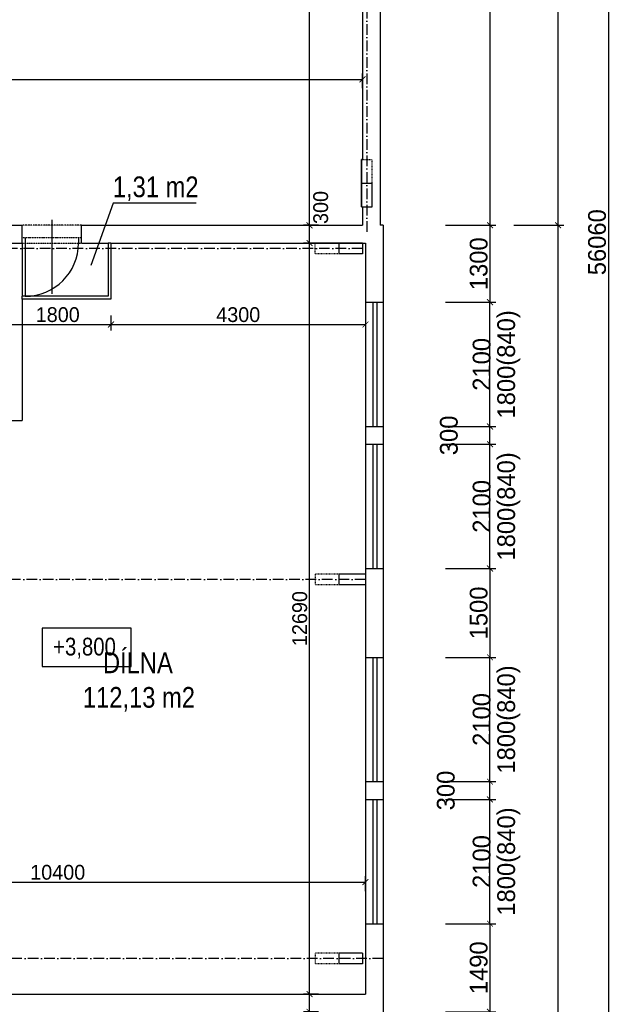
# Model space of a CAD drawing. Header units: millimetres. Extents: x -637441 to -130928, y -380379 to -53767.
# Tile 50 of 193: x -455814 to -445615, y -269380 to -252744. Entities that reach past the tile are written whole.
import ezdxf

# ---------------------------------------------------------------- set-up
doc = ezdxf.new("R2010")
doc.units = ezdxf.units.MM
doc.header["$LTSCALE"] = 10
for name, pattern in [('ACAD_ISO03W100', [30, 12, -18]), ('ACAD_ISO10W100', [18.5, 12, -3, 0.5, -3]), ('ACAD_ISO12W100', [22, 12, -3, 0.5, -3, 0.5, -3]), ('DASHDOT', [25.4, 12.7, -6.35, 0, -6.35])]:
    doc.linetypes.add(name, pattern=pattern)
for name, color, linetype in [('Kóty', 7, 'Continuous'), ('Osy', 1, 'DASHDOT'), ('POPIS', 7, 'Continuous'), ('Rozhraní materiálů', 7, 'Continuous'), ('SLABĚ', 7, 'Continuous'), ('Výplně otvorů', 7, 'Continuous'), ('ZDIVO', 6, 'Continuous')]:
    doc.layers.add(name, color=color, linetype=linetype)
doc.styles.add('NARROW', font='txt')
doc.styles.add('TGV styl', font='txt')
doc.dimstyles.new('VNITŘEK 1-200', dxfattribs={"dimtxt": 250, "dimasz": 100, "dimexe": 100, "dimexo": 250, "dimgap": 40, "dimtad": 1, "dimdec": 0, "dimzin": 0, "dimdsep": 46, "dimtxsty": 'TGV styl', "dimblk1": 'ARCHTICK', "dimblk2": 'ARCHTICK', "dimsah": 1, "dimcen": 0.09, "dimclrd": 256, "dimclre": 256, "dimclrt": 220, "dimadec": 0, "dimazin": 0, "dimtfac": 1, "dimtdec": 0, "dimtofl": 0, "dimtmove": 2, "dimatfit": 3, "dimldrblk": 'ARCHTICK', "dimfxl": 150, "dimfxlon": 1, "dimtolj": 1, "dimtzin": 0, "dimarcsym": 0})
doc.dimstyles.new('VNĚJŠEK 1-100', dxfattribs={"dimtxt": 300, "dimasz": 100, "dimexe": 100, "dimexo": 250, "dimgap": 40, "dimtad": 1, "dimdec": 0, "dimzin": 0, "dimdsep": 46, "dimtxsty": 'TGV styl', "dimblk1": 'ARCHTICK', "dimblk2": 'ARCHTICK', "dimsah": 1, "dimcen": 0.09, "dimclrd": 256, "dimclre": 256, "dimclrt": 220, "dimadec": 0, "dimazin": 0, "dimtfac": 1, "dimtdec": 0, "dimtofl": 0, "dimtmove": 2, "dimatfit": 3, "dimldrblk": 'ARCHTICK', "dimfxl": 350, "dimfxlon": 1, "dimtolj": 1, "dimtzin": 0, "dimarcsym": 0})

# ---------------------------------------------------------------- blocks, each defined once
blk = doc.blocks.new('_ArchTick')
at = {"color": 0, "const_width": 0.15}
blk.add_lwpolyline([(-0.5, -0.5), (0.5, 0.5)], dxfattribs=at)
blk = doc.blocks.new('*D359')
at = {"layer": 'DEFPOINTS', "color": 0, "ltscale": 0.35}
for p in [(-450916, -269208), (-449971, -269208), (-449971, -269508)]:
    blk.add_point(p, dxfattribs=at)
at = {"layer": 'Kóty', "lineweight": -2, "ltscale": 0.35}
for p, q in [((-450766, -269208), (-451016, -269208)), ((-450916, -269508), (-450916, -269208)), ((-450766, -269508), (-451016, -269508))]:
    blk.add_line(p, q, dxfattribs=at)
at = {"layer": 'Kóty', "lineweight": -2, "ltscale": 0.35, "xscale": 100, "yscale": 100, "zscale": 100}
for p, rotation in [((-450916, -269208), 90), ((-450916, -269508), 270)]:
    blk.add_blockref('_ArchTick', p, dxfattribs=dict(at, rotation=rotation))
at = {"layer": 'Kóty', "color": 220, "ltscale": 0.35, "insert": (-450635, -269912), "char_height": 250, "attachment_point": 5, "rotation": 90, "style": 'TGV styl'}
blk.add_mtext('\\A1;300', dxfattribs=at)
blk = doc.blocks.new('*D360')
at = {"layer": 'DEFPOINTS', "color": 0, "ltscale": 0.35}
for p in [(-450916, -256518), (-449971, -256518), (-449971, -269208)]:
    blk.add_point(p, dxfattribs=at)
at = {"layer": 'Kóty', "lineweight": -2, "ltscale": 0.35}
for p, q in [((-450766, -256518), (-451016, -256518)), ((-450916, -269208), (-450916, -256518)), ((-450766, -269208), (-451016, -269208))]:
    blk.add_line(p, q, dxfattribs=at)
at = {"layer": 'Kóty', "lineweight": -2, "ltscale": 0.35, "xscale": 100, "yscale": 100, "zscale": 100}
for p, rotation in [((-450916, -256518), 90), ((-450916, -269208), 270)]:
    blk.add_blockref('_ArchTick', p, dxfattribs=dict(at, rotation=rotation))
at = {"layer": 'Kóty', "color": 220, "ltscale": 0.35, "insert": (-451081, -262863), "char_height": 250, "attachment_point": 5, "rotation": 90, "style": 'TGV styl'}
blk.add_mtext('\\A1;12690', dxfattribs=at)
blk = doc.blocks.new('*D361')
at = {"layer": 'DEFPOINTS', "color": 0, "ltscale": 0.35}
for p in [(-450916, -256218), (-450021, -256218), (-449971, -256518)]:
    blk.add_point(p, dxfattribs=at)
at = {"layer": 'Kóty', "lineweight": -2, "ltscale": 0.35}
for p, q in [((-450766, -256218), (-451016, -256218)), ((-450916, -256518), (-450916, -256218)), ((-450766, -256518), (-451016, -256518))]:
    blk.add_line(p, q, dxfattribs=at)
at = {"layer": 'Kóty', "lineweight": -2, "ltscale": 0.35, "xscale": 100, "yscale": 100, "zscale": 100}
for p, rotation in [((-450916, -256218), 90), ((-450916, -256518), 270)]:
    blk.add_blockref('_ArchTick', p, dxfattribs=dict(at, rotation=rotation))
at = {"layer": 'Kóty', "color": 220, "ltscale": 0.35, "insert": (-450727, -255917), "char_height": 250, "attachment_point": 5, "rotation": 90, "style": 'TGV styl'}
blk.add_mtext('\\A1;300', dxfattribs=at)
blk = doc.blocks.new('*D362')
at = {"layer": 'DEFPOINTS', "color": 0, "ltscale": 0.35}
for p in [(-450916, -237908), (-450071, -237908), (-450021, -256218)]:
    blk.add_point(p, dxfattribs=at)
at = {"layer": 'Kóty', "lineweight": -2, "ltscale": 0.35}
for p, q in [((-450766, -237908), (-451016, -237908)), ((-450916, -256218), (-450916, -237908)), ((-450766, -256218), (-451016, -256218))]:
    blk.add_line(p, q, dxfattribs=at)
at = {"layer": 'Kóty', "lineweight": -2, "ltscale": 0.35, "xscale": 100, "yscale": 100, "zscale": 100}
for p, rotation in [((-450916, -237908), 90), ((-450916, -256218), 270)]:
    blk.add_blockref('_ArchTick', p, dxfattribs=dict(at, rotation=rotation))
at = {"layer": 'Kóty', "color": 220, "ltscale": 0.35, "insert": (-451081, -247063), "char_height": 250, "attachment_point": 5, "rotation": 90, "style": 'TGV styl'}
blk.add_mtext('\\A1;18310', dxfattribs=at)
blk = doc.blocks.new('*D395')
at = {"layer": 'DEFPOINTS', "color": 0, "ltscale": 0.35}
for p in [(-449971, -267316), (-460371, -269208), (-449971, -269208)]:
    blk.add_point(p, dxfattribs=at)
at = {"layer": 'Kóty', "lineweight": -2, "ltscale": 0.35}
for p, q in [((-460371, -267466), (-460371, -267216)), ((-460371, -267316), (-449971, -267316)), ((-449971, -267466), (-449971, -267216))]:
    blk.add_line(p, q, dxfattribs=at)
at = {"layer": 'Kóty', "lineweight": -2, "ltscale": 0.35, "xscale": 100, "yscale": 100, "zscale": 100, "rotation": 180}
blk.add_blockref('_ArchTick', (-460371, -267316), dxfattribs=at)
at = {"layer": 'Kóty', "lineweight": -2, "ltscale": 0.35, "xscale": 100, "yscale": 100, "zscale": 100}
blk.add_blockref('_ArchTick', (-449971, -267316), dxfattribs=at)
at = {"layer": 'Kóty', "color": 220, "ltscale": 0.35, "insert": (-455171, -267151), "char_height": 250, "attachment_point": 5, "style": 'TGV styl'}
blk.add_mtext('\\A1;10400', dxfattribs=at)
blk = doc.blocks.new('*D399')
at = {"layer": 'DEFPOINTS', "color": 0, "ltscale": 0.35}
for p in [(-456071, -256518), (-454271, -257468), (-454271, -257894)]:
    blk.add_point(p, dxfattribs=at)
at = {"layer": 'Kóty', "lineweight": -2, "ltscale": 0.35}
for p, q in [((-456071, -257744), (-456071, -257994)), ((-454271, -257744), (-454271, -257994)), ((-456071, -257894), (-454271, -257894))]:
    blk.add_line(p, q, dxfattribs=at)
at = {"layer": 'Kóty', "lineweight": -2, "ltscale": 0.35, "xscale": 100, "yscale": 100, "zscale": 100, "rotation": 180}
blk.add_blockref('_ArchTick', (-456071, -257894), dxfattribs=at)
at = {"layer": 'Kóty', "lineweight": -2, "ltscale": 0.35, "xscale": 100, "yscale": 100, "zscale": 100}
blk.add_blockref('_ArchTick', (-454271, -257894), dxfattribs=at)
at = {"layer": 'Kóty', "color": 220, "ltscale": 0.35, "insert": (-455171, -257729), "char_height": 250, "attachment_point": 5, "style": 'TGV styl'}
blk.add_mtext('\\A1;1800', dxfattribs=at)
blk = doc.blocks.new('*D400')
at = {"layer": 'DEFPOINTS', "color": 0, "ltscale": 0.35}
for p in [(-449971, -256518), (-454271, -257468), (-449971, -257894)]:
    blk.add_point(p, dxfattribs=at)
at = {"layer": 'Kóty', "lineweight": -2, "ltscale": 0.35}
for p, q in [((-454271, -257744), (-454271, -257994)), ((-449971, -257744), (-449971, -257994)), ((-454271, -257894), (-449971, -257894))]:
    blk.add_line(p, q, dxfattribs=at)
at = {"layer": 'Kóty', "lineweight": -2, "ltscale": 0.35, "xscale": 100, "yscale": 100, "zscale": 100, "rotation": 180}
blk.add_blockref('_ArchTick', (-454271, -257894), dxfattribs=at)
at = {"layer": 'Kóty', "lineweight": -2, "ltscale": 0.35, "xscale": 100, "yscale": 100, "zscale": 100}
blk.add_blockref('_ArchTick', (-449971, -257894), dxfattribs=at)
at = {"layer": 'Kóty', "color": 220, "ltscale": 0.35, "insert": (-452121, -257729), "char_height": 250, "attachment_point": 5, "style": 'TGV styl'}
blk.add_mtext('\\A1;4300', dxfattribs=at)
blk = doc.blocks.new('*D401')
at = {"layer": 'DEFPOINTS', "color": 0, "ltscale": 0.35}
for p in [(-450021, -253752), (-509871, -256068), (-450021, -256218)]:
    blk.add_point(p, dxfattribs=at)
at = {"layer": 'Kóty', "lineweight": -2, "ltscale": 0.35}
for p, q in [((-509871, -253902), (-509871, -253652)), ((-450021, -253902), (-450021, -253652)), ((-509871, -253752), (-450021, -253752))]:
    blk.add_line(p, q, dxfattribs=at)
at = {"layer": 'Kóty', "lineweight": -2, "ltscale": 0.35, "xscale": 100, "yscale": 100, "zscale": 100, "rotation": 180}
blk.add_blockref('_ArchTick', (-509871, -253752), dxfattribs=at)
at = {"layer": 'Kóty', "lineweight": -2, "ltscale": 0.35, "xscale": 100, "yscale": 100, "zscale": 100}
blk.add_blockref('_ArchTick', (-450021, -253752), dxfattribs=at)
at = {"layer": 'Kóty', "color": 220, "ltscale": 0.35, "insert": (-479281, -253585), "char_height": 250, "attachment_point": 5, "style": 'TGV styl'}
blk.add_mtext('\\A1;59850', dxfattribs=at)
blk = doc.blocks.new('*D466')
at = {"layer": 'DEFPOINTS', "color": 0, "ltscale": 0.35}
for p in [(-449671, -268018), (-447867, -268018), (-449671, -269508)]:
    blk.add_point(p, dxfattribs=at)
at = {"layer": 'Kóty', "lineweight": -2, "ltscale": 0.35}
for p, q in [((-448617, -268018), (-447767, -268018)), ((-447867, -269508), (-447867, -268018)), ((-448617, -269508), (-447767, -269508))]:
    blk.add_line(p, q, dxfattribs=at)
at = {"layer": 'Kóty', "lineweight": -2, "ltscale": 0.35, "xscale": 100, "yscale": 100, "zscale": 100}
for p, rotation in [((-447867, -268018), 90), ((-447867, -269508), 270)]:
    blk.add_blockref('_ArchTick', p, dxfattribs=dict(at, rotation=rotation))
at = {"layer": 'Kóty', "color": 220, "ltscale": 0.35, "insert": (-448057, -268763), "char_height": 300, "attachment_point": 5, "rotation": 90, "style": 'TGV styl'}
blk.add_mtext('\\A1;1490', dxfattribs=at)
blk = doc.blocks.new('*D467')
at = {"layer": 'DEFPOINTS', "color": 0, "ltscale": 0.35}
for p in [(-449671, -262018), (-447867, -262018), (-449671, -263518)]:
    blk.add_point(p, dxfattribs=at)
at = {"layer": 'Kóty', "lineweight": -2, "ltscale": 0.35}
for p, q in [((-448617, -262018), (-447767, -262018)), ((-447867, -263518), (-447867, -262018)), ((-448617, -263518), (-447767, -263518))]:
    blk.add_line(p, q, dxfattribs=at)
at = {"layer": 'Kóty', "lineweight": -2, "ltscale": 0.35, "xscale": 100, "yscale": 100, "zscale": 100}
for p, rotation in [((-447867, -262018), 90), ((-447867, -263518), 270)]:
    blk.add_blockref('_ArchTick', p, dxfattribs=dict(at, rotation=rotation))
at = {"layer": 'Kóty', "color": 220, "ltscale": 0.35, "insert": (-448057, -262768), "char_height": 300, "attachment_point": 5, "rotation": 90, "style": 'TGV styl'}
blk.add_mtext('\\A1;1500', dxfattribs=at)
blk = doc.blocks.new('*D468')
at = {"layer": 'DEFPOINTS', "color": 0, "ltscale": 0.35}
for p in [(-449671, -256218), (-447867, -256218), (-449671, -257518)]:
    blk.add_point(p, dxfattribs=at)
at = {"layer": 'Kóty', "lineweight": -2, "ltscale": 0.35}
for p, q in [((-448617, -256218), (-447767, -256218)), ((-447867, -257518), (-447867, -256218)), ((-448617, -257518), (-447767, -257518))]:
    blk.add_line(p, q, dxfattribs=at)
at = {"layer": 'Kóty', "lineweight": -2, "ltscale": 0.35, "xscale": 100, "yscale": 100, "zscale": 100}
for p, rotation in [((-447867, -256218), 90), ((-447867, -257518), 270)]:
    blk.add_blockref('_ArchTick', p, dxfattribs=dict(at, rotation=rotation))
at = {"layer": 'Kóty', "color": 220, "ltscale": 0.35, "insert": (-448057, -256868), "char_height": 300, "attachment_point": 5, "rotation": 90, "style": 'TGV styl'}
blk.add_mtext('\\A1;1300', dxfattribs=at)
blk = doc.blocks.new('*D469')
at = {"layer": 'DEFPOINTS', "color": 0, "ltscale": 0.35}
for p in [(-449721, -247978), (-447867, -247978), (-449671, -256218)]:
    blk.add_point(p, dxfattribs=at)
at = {"layer": 'Kóty', "lineweight": -2, "ltscale": 0.35}
for p, q in [((-448617, -247978), (-447767, -247978)), ((-447867, -256218), (-447867, -247978)), ((-448617, -256218), (-447767, -256218))]:
    blk.add_line(p, q, dxfattribs=at)
at = {"layer": 'Kóty', "lineweight": -2, "ltscale": 0.35, "xscale": 100, "yscale": 100, "zscale": 100}
for p, rotation in [((-447867, -247978), 90), ((-447867, -256218), 270)]:
    blk.add_blockref('_ArchTick', p, dxfattribs=dict(at, rotation=rotation))
at = {"layer": 'Kóty', "color": 220, "ltscale": 0.35, "insert": (-448057, -252098), "char_height": 300, "attachment_point": 5, "rotation": 90, "style": 'TGV styl'}
blk.add_mtext('\\A1;8240', dxfattribs=at)
blk = doc.blocks.new('*D84')
at = {"layer": 'DEFPOINTS', "color": 0, "ltscale": 0.35}
for p in [(-450452, -256218), (-446717, -256218), (-450452, -286848)]:
    blk.add_point(p, dxfattribs=at)
at = {"layer": 'Kóty', "lineweight": -2, "ltscale": 0.35}
for p, q in [((-447467, -256218), (-446617, -256218)), ((-446717, -286848), (-446717, -256218)), ((-447467, -286848), (-446617, -286848))]:
    blk.add_line(p, q, dxfattribs=at)
at = {"layer": 'Kóty', "lineweight": -2, "ltscale": 0.35, "xscale": 100, "yscale": 100, "zscale": 100}
for p, rotation in [((-446717, -256218), 90), ((-446717, -286848), 270)]:
    blk.add_blockref('_ArchTick', p, dxfattribs=dict(at, rotation=rotation))
at = {"layer": 'Kóty', "color": 220, "ltscale": 0.35, "insert": (-446907, -271533), "char_height": 300, "attachment_point": 5, "rotation": 90, "style": 'TGV styl'}
blk.add_mtext('\\A1;30630', dxfattribs=at)
blk = doc.blocks.new('*D476')
at = {"layer": 'DEFPOINTS', "color": 0, "ltscale": 0.35}
for p in [(-449721, -237908), (-446717, -237908), (-449671, -256218)]:
    blk.add_point(p, dxfattribs=at)
at = {"layer": 'Kóty', "lineweight": -2, "ltscale": 0.35}
for p, q in [((-447467, -237908), (-446617, -237908)), ((-446717, -256218), (-446717, -237908)), ((-447467, -256218), (-446617, -256218))]:
    blk.add_line(p, q, dxfattribs=at)
at = {"layer": 'Kóty', "lineweight": -2, "ltscale": 0.35, "xscale": 100, "yscale": 100, "zscale": 100}
for p, rotation in [((-446717, -237908), 90), ((-446717, -256218), 270)]:
    blk.add_blockref('_ArchTick', p, dxfattribs=dict(at, rotation=rotation))
at = {"layer": 'Kóty', "color": 220, "ltscale": 0.35, "insert": (-446907, -247063), "char_height": 300, "attachment_point": 5, "rotation": 90, "style": 'TGV styl'}
blk.add_mtext('\\A1;18310', dxfattribs=at)
blk = doc.blocks.new('*D85')
at = {"layer": 'DEFPOINTS', "color": 0, "ltscale": 0.35}
for p in [(-450552, -230788), (-450492, -286848), (-445867, -286848)]:
    blk.add_point(p, dxfattribs=at)
at = {"layer": 'Kóty', "lineweight": -2, "ltscale": 0.35}
for p, q in [((-446617, -230788), (-445767, -230788)), ((-445867, -230788), (-445867, -286848)), ((-446617, -286848), (-445767, -286848))]:
    blk.add_line(p, q, dxfattribs=at)
at = {"layer": 'Kóty', "lineweight": -2, "ltscale": 0.35, "xscale": 100, "yscale": 100, "zscale": 100}
for p, rotation in [((-445867, -230788), 90), ((-445867, -286848), 270)]:
    blk.add_blockref('_ArchTick', p, dxfattribs=dict(at, rotation=rotation))
at = {"layer": 'Kóty', "color": 220, "ltscale": 0.35, "insert": (-446057, -256504), "char_height": 300, "attachment_point": 5, "rotation": 90, "style": 'TGV styl'}
blk.add_mtext('\\A1;56060', dxfattribs=at)

msp = doc.modelspace()

# ---------------------------------------------------------------- linework, layer by layer
at = {"layer": 'Kóty', "ltscale": 0.35}
for p, q in [((-454231.672, -255841.476), (-454612.796, -256898.007)), ((-452831.672, -255841.476), (-454231.672, -255841.476)), ((-448617.287, -257517.964), (-447767.287, -257517.964)), ((-447867.287, -259617.964), (-447867.287, -257517.964)), ((-448617.287, -259617.964), (-447767.287, -259617.964)), ((-448617.287, -259617.964), (-447767.287, -259617.964)), ((-447867.287, -259917.964), (-447867.287, -259617.964)), ((-448617.287, -259917.964), (-447767.287, -259917.964)), ((-448617.287, -259917.964), (-447767.287, -259917.964)), ((-447867.287, -262017.964), (-447867.287, -259917.964)), ((-448617.287, -262017.964), (-447767.287, -262017.964)), ((-448617.287, -263517.964), (-447767.287, -263517.964)), ((-447867.287, -265617.964), (-447867.287, -263517.964)), ((-448617.287, -265617.964), (-447767.287, -265617.964)), ((-448617.287, -265617.964), (-447767.287, -265617.964)), ((-447867.287, -265917.964), (-447867.287, -265617.964)), ((-448617.287, -265917.964), (-447767.287, -265917.964)), ((-448617.287, -265917.964), (-447767.287, -265917.964)), ((-447867.287, -268017.964), (-447867.287, -265917.964)), ((-448617.287, -268017.964), (-447767.287, -268017.964))]:
    msp.add_line(p, q, dxfattribs=at)
at = {"layer": 'Kóty', "ltscale": 10}
msp.add_line((-455270.16, -256125.185), (-455270.16, -257375.891), dxfattribs=at)
at = {"layer": 'Kóty'}
msp.add_lwpolyline([(-455435.428, -263673.08), (-453931.597, -263673.08), (-453931.597, -263022.536), (-455435.428, -263022.536)], close=True, dxfattribs=at)
at = {"layer": 'Osy', "linetype": 'ACAD_ISO10W100', "ltscale": 1.5}
for p, q in [((-449946.228, -226457.964), (-449946.228, -256367.964)), ((-450021.228, -256607.964), (-468321.228, -256607.964)), ((-449971.228, -262200.833), (-468321.228, -262200.833)), ((-449671.228, -268607.964), (-468321.228, -268607.964))]:
    msp.add_line(p, q, dxfattribs=at)
at = {"layer": 'Rozhraní materiálů', "ltscale": 0.35}
for p, q in [((-454271.228, -256517.964), (-454321.228, -256517.964)), ((-455771.228, -257467.964), (-455771.228, -257417.964))]:
    msp.add_line(p, q, dxfattribs=at)
at = {"layer": 'SLABĚ', "linetype": 'ACAD_ISO03W100', "ltscale": 0.05}
for p, q in [((-450036.228, -255107.964), (-449856.228, -255107.964)), ((-449856.228, -255507.964), (-449856.228, -255107.964)), ((-450821.228, -256697.964), (-450821.228, -256517.964)), ((-450421.228, -256697.964), (-450821.228, -256697.964)), ((-450821.228, -262110.833), (-450821.228, -262290.833)), ((-450421.228, -262110.833), (-450821.228, -262110.833)), ((-450421.228, -262290.833), (-450821.228, -262290.833)), ((-450821.228, -268517.964), (-450821.228, -268697.964)), ((-450421.228, -268517.964), (-450821.228, -268517.964)), ((-450421.228, -268697.964), (-450821.228, -268697.964))]:
    msp.add_line(p, q, dxfattribs=at)
at = {"layer": 'SLABĚ'}
for p, q in [((-450036.228, -255507.964), (-449856.228, -255507.964)), ((-449856.228, -255907.964), (-449856.228, -255507.964)), ((-450036.228, -255907.964), (-449856.228, -255907.964)), ((-450421.228, -256517.964), (-450421.228, -256697.964)), ((-450021.228, -256517.964), (-450021.228, -256697.964)), ((-450021.228, -256697.964), (-450421.228, -256697.964)), ((-449971.228, -257517.964), (-449971.228, -259617.964)), ((-449671.228, -257517.964), (-449671.228, -259617.964)), ((-449971.228, -259917.964), (-449971.228, -262017.964)), ((-449671.228, -259917.964), (-449671.228, -262017.964)), ((-450421.228, -262110.833), (-450421.228, -262290.833)), ((-449971.228, -262110.833), (-450421.228, -262110.833)), ((-449971.228, -262290.833), (-450421.228, -262290.833)), ((-449971.228, -263517.964), (-449971.228, -265617.964)), ((-449671.228, -263517.964), (-449671.228, -265617.964)), ((-449971.228, -265917.964), (-449971.228, -268017.964)), ((-449671.228, -265917.964), (-449671.228, -268017.964)), ((-450421.228, -268517.964), (-450421.228, -268697.964)), ((-450021.228, -268517.964), (-450421.228, -268517.964)), ((-450021.228, -268517.964), (-450021.228, -268697.964)), ((-450021.228, -268697.964), (-450421.228, -268697.964))]:
    msp.add_line(p, q, dxfattribs=at)
at = {"layer": 'SLABĚ', "linetype": 'ACAD_ISO12W100', "ltscale": 0.2}
msp.add_line((-454771.228, -256217.964), (-455771.228, -256217.964), dxfattribs=at)
at = {"layer": 'Výplně otvorů', "linetype": 'ACAD_ISO12W100', "lineweight": -3, "ltscale": 0.175}
for p, q in [((-454771.228, -256430.964), (-455771.228, -256430.964)), ((-455771.228, -256517.964), (-454771.228, -256517.964))]:
    msp.add_line(p, q, dxfattribs=at)
at = {"layer": 'Výplně otvorů', "ltscale": 10}
for p, q in [((-455721.228, -256430.964), (-455721.228, -257417.964)), ((-454821.228, -256430.964), (-454821.228, -256517.964))]:
    msp.add_line(p, q, dxfattribs=at)
at = {"layer": 'Výplně otvorů'}
for p, q in [((-449845.418, -257517.964), (-449845.418, -259617.964)), ((-449779.18, -257517.964), (-449779.18, -259617.964)), ((-449845.418, -259917.964), (-449845.418, -262017.964)), ((-449779.18, -259917.964), (-449779.18, -262017.964)), ((-449845.418, -263517.964), (-449845.418, -265617.964)), ((-449779.18, -263517.964), (-449779.18, -265617.964)), ((-449845.418, -265917.964), (-449845.418, -268017.964)), ((-449779.18, -265917.964), (-449779.18, -268017.964))]:
    msp.add_line(p, q, dxfattribs=at)
at = {"layer": 'Výplně otvorů', "ltscale": 10}
msp.add_arc((-455721.228, -256517.964), 900, 270, 0, dxfattribs=at)
at = {"layer": 'ZDIVO'}
for p, q in [((-450021.228, -250257.964), (-450021.228, -255107.964)), ((-449721.228, -250257.964), (-449721.228, -256067.964)), ((-450021.228, -254695.712), (-450021.228, -255107.964)), ((-449721.228, -254695.712), (-449721.228, -256217.964)), ((-450036.228, -255507.964), (-450036.228, -255107.964)), ((-450036.228, -255907.964), (-450036.228, -255507.964)), ((-450021.228, -255907.964), (-450021.228, -256217.964)), ((-460419.93, -256217.964), (-455771.228, -256217.964)), ((-455771.228, -256517.964), (-455771.228, -256217.964)), ((-454771.228, -256217.964), (-450021.228, -256217.964)), ((-454771.228, -256517.964), (-454771.228, -256217.964)), ((-449671.228, -256217.964), (-449721.228, -256217.964)), ((-449671.228, -256217.964), (-449671.228, -257517.964)), ((-460519.93, -256517.964), (-455771.228, -256517.964)), ((-455771.228, -256517.964), (-455771.228, -257417.964)), ((-454771.228, -256517.964), (-454321.228, -256517.964)), ((-454321.228, -256517.964), (-454321.228, -257417.964)), ((-454271.228, -256517.964), (-454271.228, -257467.964)), ((-454271.228, -256517.964), (-449971.228, -256517.964)), ((-450421.228, -256517.964), (-450821.228, -256517.964)), ((-450021.228, -256517.964), (-450421.228, -256517.964)), ((-449971.228, -256517.964), (-449971.228, -257367.964)), ((-449971.228, -256517.964), (-449971.228, -257517.964)), ((-454321.228, -257417.964), (-455771.228, -257417.964)), ((-454271.228, -257467.964), (-455771.228, -257467.964)), ((-455771.228, -257467.964), (-455771.228, -259517.964)), ((-449971.228, -257517.964), (-449671.228, -257517.964)), ((-458171.228, -259517.964), (-455771.228, -259517.964)), ((-449971.228, -259617.964), (-449671.228, -259617.964)), ((-449971.228, -259617.964), (-449971.228, -259917.964)), ((-449671.228, -259617.964), (-449671.228, -259917.964)), ((-449971.228, -259917.964), (-449671.228, -259917.964)), ((-449971.228, -262017.964), (-449671.228, -262017.964)), ((-449971.228, -262017.964), (-449971.228, -263517.964)), ((-449671.228, -262017.964), (-449671.228, -263517.964)), ((-449971.228, -262234.175), (-449971.228, -263517.964)), ((-449971.228, -263517.964), (-449671.228, -263517.964)), ((-449971.228, -265617.964), (-449671.228, -265617.964)), ((-449971.228, -265617.964), (-449971.228, -265917.964)), ((-449671.228, -265617.964), (-449671.228, -265917.964)), ((-449971.228, -265917.964), (-449671.228, -265917.964)), ((-449971.228, -268017.964), (-449671.228, -268017.964)), ((-449971.228, -268017.964), (-449971.228, -269207.964)), ((-449671.228, -268017.964), (-449671.228, -269507.964)), ((-460371.228, -269207.964), (-449971.228, -269207.964))]:
    msp.add_line(p, q, dxfattribs=at)
msp.add_lwpolyline([(-450021.228, -255107.964), (-450036.228, -255107.964), (-450036.228, -255907.964), (-450021.228, -255907.964)], dxfattribs=at)

# ---------------------------------------------------------------- block references
at = {"layer": 'Kóty', "ltscale": 0.35, "xscale": 100, "yscale": 100, "zscale": 100}
for p, rotation in [((-447867.287, -257517.964), 90), ((-447867.287, -259617.964), 270), ((-447867.287, -259617.964), 90), ((-447867.287, -259917.964), 90), ((-447867.287, -259917.964), 270), ((-447867.287, -262017.964), 270), ((-447867.287, -263517.964), 90), ((-447867.287, -265617.964), 270), ((-447867.287, -265617.964), 90), ((-447867.287, -265917.964), 90), ((-447867.287, -265917.964), 270), ((-447867.287, -268017.964), 270)]:
    msp.add_blockref('_ArchTick', p, dxfattribs=dict(at, rotation=rotation))

# ---------------------------------------------------------------- texts
at = {"layer": 'Kóty', "color": 220, "ltscale": 0.35, "char_height": 300, "attachment_point": 5, "rotation": 90, "style": 'TGV styl'}
for s, insert in [('\\A1;1800(840)', (-447548.716, -258567.964)), ('\\A1;2100', (-448007.287, -258567.964)), ('\\A1;300', (-448561.086, -259767.964)), ('\\A1;1800(840)', (-447548.716, -260967.964)), ('\\A1;2100', (-448007.287, -260967.964)), ('\\A1;1800(840)', (-447548.716, -264567.964)), ('\\A1;2100', (-448007.287, -264567.964)), ('\\A1;300', (-448612.797, -265767.964)), ('\\A1;1800(840)', (-447548.716, -266967.964)), ('\\A1;2100', (-448007.287, -266967.964))]:
    msp.add_mtext(s, dxfattribs=dict(at, insert=insert))
at = {"layer": 'POPIS', "style": 'NARROW'}
msp.add_text('+3,800', height=300, dxfattribs=at).set_placement((-455249.185, -263486.526))
at = {"layer": 'POPIS', "insert": (-454240.326, -255392.885), "char_height": 350, "attachment_point": 1, "style": 'NARROW'}
msp.add_mtext('1,31 m2', dxfattribs=at)
at = {"layer": 'POPIS', "char_height": 350, "width": 2838.66043, "attachment_point": 1, "style": 'NARROW'}
for s, insert in [('{\\W7.56737; }DÍLNA\\P{\\W4.52026; }112,13 m2', (-455250.469, -263435.674)), ('\\pi1419.3;\\P\\pi615.48;10,50 m2', (-510256.266, -264426.621))]:
    msp.add_mtext(s, dxfattribs=dict(at, insert=insert))

# ---------------------------------------------------------------- dimensions: what is measured, and where the dimension line sits
at = {"layer": 'Kóty', "ltscale": 0.35}
dim = msp.add_linear_dim(base=(-445867.287, -286847.964), p1=(-450551.549, -230787.964), p2=(-450491.549, -286847.964), angle=90, dimstyle='VNĚJŠEK 1-100', override={"dimfxl": 750}, dxfattribs=at)
dim.commit()
dim.dimension.update_dxf_attribs({"geometry": '*D85', "text_midpoint": (-446057.287, -256504.365), "dimtype": 160})
for base, p1, p2, picture, middle in [((-450916.002, -237907.964), (-450021.228, -256217.964), (-450071.228, -237907.964), '*D362', (-451081.002, -247062.964)), ((-450916.002, -256517.964), (-449971.228, -269207.964), (-449971.228, -256517.964), '*D360', (-451081.002, -262862.964))]:
    dim = msp.add_linear_dim(base=base, p1=p1, p2=p2, angle=90, dimstyle='VNITŘEK 1-200', dxfattribs=at)
    dim.commit()
    dim.dimension.update_dxf_attribs({"geometry": picture, "text_midpoint": middle})
for base, p1, p2, picture, middle in [((-446717.287, -237907.964), (-449671.228, -256217.964), (-449721.228, -237907.964), '*D476', (-446907.287, -247062.964)), ((-447867.287, -247977.964), (-449671.228, -256217.964), (-449721.228, -247977.964), '*D469', (-448057.287, -252097.964)), ((-446717.287, -256217.964), (-450452.247, -286847.964), (-450452.247, -256217.964), '*D84', (-446907.287, -271532.964)), ((-447867.287, -256217.964), (-449671.228, -257517.964), (-449671.228, -256217.964), '*D468', (-448057.287, -256867.964)), ((-447867.287, -262017.964), (-449671.228, -263517.964), (-449671.228, -262017.964), '*D467', (-448057.287, -262767.964)), ((-447867.287, -268017.964), (-449671.228, -269507.964), (-449671.228, -268017.964), '*D466', (-448057.287, -268762.964))]:
    dim = msp.add_linear_dim(base=base, p1=p1, p2=p2, angle=90, dimstyle='VNĚJŠEK 1-100', override={"dimfxl": 750}, dxfattribs=at)
    dim.commit()
    dim.dimension.update_dxf_attribs({"geometry": picture, "text_midpoint": middle})
dim = msp.add_linear_dim(base=(-450021.228, -253752.169), p1=(-509871.228, -256067.964), p2=(-450021.228, -256217.964), dimstyle='VNITŘEK 1-200', dxfattribs=at)
dim.commit()
dim.dimension.update_dxf_attribs({"geometry": '*D401', "text_midpoint": (-479281.295, -253584.526), "dimtype": 160})
for base, p1, p2, picture, middle in [((-450916.002, -256217.964), (-449971.228, -256517.964), (-450021.228, -256217.964), '*D361', (-450727.125, -255917.058)), ((-450916.002, -269207.964), (-449971.228, -269507.964), (-449971.228, -269207.964), '*D359', (-450634.998, -269911.999))]:
    dim = msp.add_linear_dim(base=base, p1=p1, p2=p2, angle=90, dimstyle='VNITŘEK 1-200', dxfattribs=at)
    dim.commit()
    dim.dimension.update_dxf_attribs({"geometry": picture, "text_midpoint": middle, "dimtype": 160})
for base, p1, p2, picture, middle in [((-454271.228, -257893.565), (-456071.228, -256517.964), (-454271.228, -257467.964), '*D399', (-455171.228, -257728.565)), ((-449971.228, -257893.565), (-454271.228, -257467.964), (-449971.228, -256517.964), '*D400', (-452121.228, -257728.565)), ((-449971.228, -267316.153), (-460371.228, -269207.964), (-449971.228, -269207.964), '*D395', (-455171.228, -267151.153))]:
    dim = msp.add_linear_dim(base=base, p1=p1, p2=p2, dimstyle='VNITŘEK 1-200', dxfattribs=at)
    dim.commit()
    dim.dimension.update_dxf_attribs({"geometry": picture, "text_midpoint": middle})

doc.saveas('drawing.dxf')
